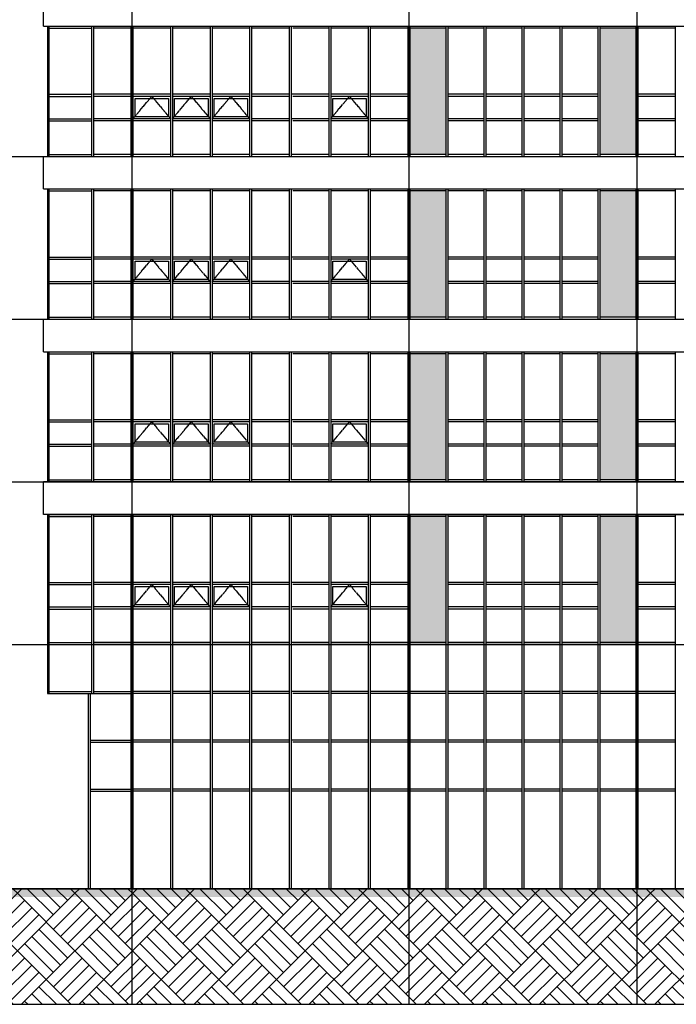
# Model space of a CAD drawing. Header units: millimetres. Extents: x 3445018 to 4174071, y -6064565 to -5122887.
# Tile 156 of 192: x 3813887 to 3830017, y -5349280 to -5325080. Entities that reach past the tile are written whole.
import ezdxf

# ---------------------------------------------------------------- set-up
doc = ezdxf.new("R2010")
doc.units = ezdxf.units.MM
doc.header["$MEASUREMENT"] = 0
doc.linetypes.add('CEN', pattern=[66, 60, -2, 2, -2])
for name, color, linetype in [('6', 6, 'CONTINUOUS'), ('CEN', 13, 'CEN'), ('EL1', 2, 'CONTINUOUS'), ('FI', 6, 'CONTINUOUS'), ('HA', 9, 'CONTINUOUS'), ('SO-252', 252, 'CONTINUOUS'), ('WIN1', 4, 'CONTINUOUS'), ('WIN2', 9, 'CONTINUOUS')]:
    doc.layers.add(name, color=color, linetype=linetype)

msp = doc.modelspace()

# ---------------------------------------------------------------- hatches: boundary and pattern name
at = {"layer": 'HA'}
h = msp.add_hatch(dxfattribs=at)
h.set_pattern_fill('G38', color=256, scale=2000, angle=45, style=0, pattern_type=2)
h.set_pattern_definition([(45, (3858376.9, -5324631.8), (-707.107, 707.107), [2000, 0]), (45, (3857493.1, -5323747.9), (9e-14, 1414.214), [1000, -1000]), (45, (3857316.3, -5323571.2), (9e-14, 1414.214), [1000, -1000]), (45, (3857139.5, -5323394.4), (9e-14, 1414.214), [1000, -1000]), (135, (3858376.9, -5324631.8), (-707.107, -707.107), [2000, 0]), (135, (3858553.7, -5324455.1), (-1414.214, 2e-13), [1000, -1000]), (135, (3858730.5, -5324278.3), (-1414.214, 2e-13), [1000, -1000]), (135, (3858907.3, -5324101.5), (-1414.214, 2e-13), [1000, -1000])])
h.paths.add_polyline_path([(3844858.185, -5349279.63), (3844858.185, -5346439.461), (3800150.416, -5346439.461), (3800150.416, -5349279.63)])
at = {"layer": 'SO-252', "ltscale": 200}
h = msp.add_hatch(color=256, dxfattribs=at)
h.dxf.hatch_style = 1
h.paths.add_polyline_path([(3829020.658, -5325289.461), (3828137.325, -5325289.461), (3828137.325, -5328389.461), (3829020.658, -5328389.461)])
h.paths.add_polyline_path([(3823470.658, -5328389.461), (3824353.992, -5328389.461), (3824353.992, -5325289.461), (3823470.658, -5325289.461)])
h = msp.add_hatch(color=256, dxfattribs=at)
h.dxf.hatch_style = 1
h.paths.add_polyline_path([(3824353.992, -5329289.461), (3823470.658, -5329289.461), (3823470.658, -5332389.461), (3824353.992, -5332389.461)])
h.paths.add_polyline_path([(3829020.658, -5329289.461), (3828137.325, -5329289.461), (3828137.325, -5332389.461), (3829020.658, -5332389.461)])
h = msp.add_hatch(color=256, dxfattribs=at)
h.dxf.hatch_style = 1
h.paths.add_polyline_path([(3824353.992, -5333289.461), (3823470.658, -5333289.461), (3823470.658, -5336389.461), (3824353.992, -5336389.461)])
h.paths.add_polyline_path([(3829020.658, -5333289.461), (3828137.325, -5333289.461), (3828137.325, -5336389.461), (3829020.658, -5336389.461)])
h = msp.add_hatch(color=256, dxfattribs=at)
h.dxf.hatch_style = 1
h.paths.add_polyline_path([(3824353.992, -5337289.461), (3823470.658, -5337289.461), (3823470.658, -5340389.461), (3824353.992, -5340389.461)])
h.paths.add_polyline_path([(3828137.325, -5340389.461), (3829020.658, -5340389.461), (3829020.658, -5337289.461), (3828137.325, -5337289.461)])

# ---------------------------------------------------------------- linework, layer by layer
at = {"layer": '6'}
msp.add_lwpolyline([(3844858.185, -5349279.63), (3844858.185, -5346439.461), (3800150.416, -5346439.461), (3800150.416, -5349279.63)], close=True, dxfattribs=at)
at = {"layer": 'CEN'}
for p, q in [((3816645.658, -5293351.227), (3816645.658, -5349279.63)), ((3823445.658, -5293351.227), (3823445.658, -5349279.63)), ((3829045.658, -5293351.227), (3829045.658, -5349279.63)), ((3800150.416, -5328439.461), (3844858.185, -5328439.461)), ((3800150.416, -5332439.461), (3844858.185, -5332439.461)), ((3800150.416, -5336439.461), (3844858.185, -5336439.461)), ((3800150.416, -5340439.461), (3844858.185, -5340439.461)), ((3803808.723, -5346439.461), (3845721.4, -5346439.461))]:
    msp.add_line(p, q, dxfattribs=at)
for points in [[(3816670.658, -5327514.461), (3817131.373, -5326964.461), (3817592.087, -5327514.461)], [(3817642.087, -5327514.461), (3818102.801, -5326964.461), (3818563.516, -5327514.461)], [(3818613.516, -5327514.461), (3819074.23, -5326964.461), (3819534.944, -5327514.461)], [(3821527.801, -5327514.461), (3821988.516, -5326964.461), (3822449.23, -5327514.461)], [(3816670.658, -5331514.461), (3817131.373, -5330964.461), (3817592.087, -5331514.461)], [(3817642.087, -5331514.461), (3818102.801, -5330964.461), (3818563.516, -5331514.461)], [(3818613.516, -5331514.461), (3819074.23, -5330964.461), (3819534.944, -5331514.461)], [(3821527.801, -5331514.461), (3821988.516, -5330964.461), (3822449.23, -5331514.461)], [(3816670.658, -5335514.461), (3817131.373, -5334964.461), (3817592.087, -5335514.461)], [(3817642.087, -5335514.461), (3818102.801, -5334964.461), (3818563.516, -5335514.461)], [(3818613.516, -5335514.461), (3819074.23, -5334964.461), (3819534.944, -5335514.461)], [(3821527.801, -5335514.461), (3821988.516, -5334964.461), (3822449.23, -5335514.461)], [(3816670.658, -5339514.461), (3817131.373, -5338964.461), (3817592.087, -5339514.461)], [(3817642.087, -5339514.461), (3818102.801, -5338964.461), (3818563.516, -5339514.461)], [(3818613.516, -5339514.461), (3819074.23, -5338964.461), (3819534.944, -5339514.461)], [(3821527.801, -5339514.461), (3821988.516, -5338964.461), (3822449.23, -5339514.461)]]:
    msp.add_lwpolyline(points, dxfattribs=at)
at = {"layer": 'EL1'}
msp.add_solid([(3800150.416, -5346639.461), (3800150.416, -5346439.461), (3844858.185, -5346639.461), (3844858.185, -5346439.461)], dxfattribs=at)
at = {"layer": 'FI', "ltscale": 200}
for p, q in [((3814470.658, -5325239.461), (3814470.658, -5324439.461)), ((3814470.658, -5325239.461), (3838020.658, -5325239.461)), ((3814470.658, -5328439.461), (3838020.658, -5328439.461)), ((3814470.658, -5329239.461), (3814470.658, -5328439.461)), ((3814470.658, -5329239.461), (3838020.658, -5329239.461)), ((3814470.658, -5332439.461), (3838020.658, -5332439.461)), ((3814470.658, -5333239.461), (3814470.658, -5332439.461)), ((3814470.658, -5333239.461), (3838020.658, -5333239.461)), ((3838020.658, -5336439.461), (3814470.658, -5336439.461)), ((3814470.658, -5337239.461), (3814470.658, -5336439.461)), ((3838020.658, -5337239.461), (3814470.658, -5337239.461))]:
    msp.add_line(p, q, dxfattribs=at)
at = {"layer": 'WIN1', "ltscale": 200}
for p, q in [((3814570.658, -5325239.461), (3814570.658, -5328439.461)), ((3814570.658, -5325239.461), (3837920.658, -5325239.461)), ((3814606.658, -5325239.461), (3814606.658, -5328439.461)), ((3814606.658, -5325289.461), (3815649.23, -5325289.461)), ((3815649.23, -5325239.461), (3815649.23, -5328439.461)), ((3815649.23, -5325239.461), (3815649.23, -5328439.461)), ((3815699.23, -5325239.461), (3815699.23, -5328439.461)), ((3815699.23, -5325239.461), (3815699.23, -5328439.461)), ((3816620.658, -5325289.461), (3815699.23, -5325289.461)), ((3816620.658, -5325239.461), (3816620.658, -5328439.461)), ((3816620.658, -5325239.461), (3816620.658, -5328439.461)), ((3816670.658, -5325239.461), (3816670.658, -5328439.461)), ((3816670.658, -5325239.461), (3816670.658, -5328439.461)), ((3817592.087, -5325289.461), (3816670.658, -5325289.461)), ((3817592.087, -5325239.461), (3817592.087, -5328439.461)), ((3817592.087, -5325239.461), (3817592.087, -5328439.461)), ((3817642.087, -5325239.461), (3817642.087, -5328439.461)), ((3817642.087, -5325239.461), (3817642.087, -5328439.461)), ((3818563.516, -5325289.461), (3817642.087, -5325289.461)), ((3818563.516, -5325239.461), (3818563.516, -5328439.461)), ((3818613.516, -5325239.461), (3818613.516, -5328439.461)), ((3819534.944, -5325289.461), (3818613.516, -5325289.461)), ((3819534.944, -5325239.461), (3819534.944, -5328439.461)), ((3819534.944, -5325239.461), (3819534.944, -5328439.461)), ((3819584.944, -5325239.461), (3819584.944, -5328439.461)), ((3819584.944, -5325239.461), (3819584.944, -5328439.461)), ((3820506.373, -5325289.461), (3819584.944, -5325289.461)), ((3820506.373, -5325239.461), (3820506.373, -5328439.461)), ((3820506.373, -5325239.461), (3820506.373, -5328439.461)), ((3820556.373, -5325239.461), (3820556.373, -5328439.461)), ((3820556.373, -5325239.461), (3820556.373, -5328439.461)), ((3821477.801, -5325289.461), (3820594.468, -5325289.461)), ((3821477.801, -5325239.461), (3821477.801, -5328439.461)), ((3821477.801, -5325239.461), (3821477.801, -5328439.461)), ((3821527.801, -5325239.461), (3821527.801, -5328439.461)), ((3821527.801, -5325239.461), (3821527.801, -5328439.461)), ((3822449.23, -5325289.461), (3821527.801, -5325289.461)), ((3822449.23, -5325239.461), (3822449.23, -5328439.461)), ((3822449.23, -5325239.461), (3822449.23, -5328439.461)), ((3822499.23, -5325239.461), (3822499.23, -5328439.461)), ((3822499.23, -5325239.461), (3822499.23, -5328439.461)), ((3823420.658, -5325289.461), (3822499.23, -5325289.461)), ((3823420.658, -5325239.461), (3823420.658, -5328439.461)), ((3823420.658, -5325239.461), (3823420.658, -5328439.461)), ((3823470.658, -5325239.461), (3823470.658, -5328439.461)), ((3823470.658, -5325239.461), (3823470.658, -5328439.461)), ((3824353.992, -5325289.461), (3823470.658, -5325289.461)), ((3824353.992, -5325239.461), (3824353.992, -5328439.461)), ((3824403.992, -5325239.461), (3824403.992, -5328439.461)), ((3825287.325, -5325289.461), (3824403.992, -5325289.461)), ((3825287.325, -5325239.461), (3825287.325, -5328439.461)), ((3825287.325, -5325239.461), (3825287.325, -5328439.461)), ((3825337.325, -5325239.461), (3825337.325, -5328439.461)), ((3825337.325, -5325239.461), (3825337.325, -5328439.461)), ((3826220.658, -5325289.461), (3825337.325, -5325289.461)), ((3826220.658, -5325239.461), (3826220.658, -5328439.461)), ((3826220.658, -5325239.461), (3826220.658, -5328439.461)), ((3826270.658, -5325239.461), (3826270.658, -5328439.461)), ((3826270.658, -5325239.461), (3826270.658, -5328439.461)), ((3827153.992, -5325289.461), (3826270.658, -5325289.461)), ((3827153.992, -5325239.461), (3827153.992, -5328439.461)), ((3827153.992, -5325239.461), (3827153.992, -5328439.461)), ((3827203.992, -5325239.461), (3827203.992, -5328439.461)), ((3827203.992, -5325239.461), (3827203.992, -5328439.461)), ((3828087.325, -5325289.461), (3827203.992, -5325289.461)), ((3828087.325, -5325239.461), (3828087.325, -5328439.461)), ((3828137.325, -5325239.461), (3828137.325, -5328439.461)), ((3829020.658, -5325289.461), (3828137.325, -5325289.461)), ((3829020.658, -5325239.461), (3829020.658, -5328439.461)), ((3829020.658, -5325239.461), (3829020.658, -5328439.461)), ((3829070.658, -5325239.461), (3829070.658, -5328439.461)), ((3829070.658, -5325239.461), (3829070.658, -5328439.461)), ((3829992.087, -5325289.461), (3829070.658, -5325289.461)), ((3829992.087, -5325239.461), (3829992.087, -5328439.461)), ((3829992.087, -5325239.461), (3829992.087, -5328439.461)), ((3814606.658, -5326914.461), (3815649.23, -5326914.461)), ((3814606.658, -5326964.461), (3815649.23, -5326964.461)), ((3816620.658, -5326914.461), (3815699.23, -5326914.461)), ((3816620.658, -5326964.461), (3815699.23, -5326964.461)), ((3817592.087, -5326914.461), (3816670.658, -5326914.461)), ((3817592.087, -5326964.461), (3816670.658, -5326964.461)), ((3818563.516, -5326914.461), (3817642.087, -5326914.461)), ((3818563.516, -5326964.461), (3817642.087, -5326964.461)), ((3819534.944, -5326914.461), (3818613.516, -5326914.461)), ((3819534.944, -5326964.461), (3818613.516, -5326964.461)), ((3820506.373, -5326914.461), (3819584.944, -5326914.461)), ((3820506.373, -5326964.461), (3819584.944, -5326964.461)), ((3821477.801, -5326914.461), (3820556.373, -5326914.461)), ((3821477.801, -5326964.461), (3820594.468, -5326964.461)), ((3822449.23, -5326914.461), (3821527.801, -5326914.461)), ((3822449.23, -5326964.461), (3821527.801, -5326964.461)), ((3823420.658, -5326914.461), (3822499.23, -5326914.461)), ((3823420.658, -5326964.461), (3822499.23, -5326964.461)), ((3825287.325, -5326914.461), (3824403.992, -5326914.461)), ((3825287.325, -5326964.461), (3824403.992, -5326964.461)), ((3826220.658, -5326914.461), (3825337.325, -5326914.461)), ((3826220.658, -5326964.461), (3825337.325, -5326964.461)), ((3827153.992, -5326914.461), (3826270.658, -5326914.461)), ((3827153.992, -5326964.461), (3826270.658, -5326964.461)), ((3828087.325, -5326914.461), (3827203.992, -5326914.461)), ((3828087.325, -5326964.461), (3827203.992, -5326964.461)), ((3829992.087, -5326914.461), (3829070.658, -5326914.461)), ((3829992.087, -5326964.461), (3829070.658, -5326964.461)), ((3814606.658, -5327514.461), (3815649.23, -5327514.461)), ((3814606.658, -5327564.461), (3815649.23, -5327564.461)), ((3816620.658, -5327514.461), (3815699.23, -5327514.461)), ((3816620.658, -5327564.461), (3815699.23, -5327564.461)), ((3817592.087, -5327514.461), (3816670.658, -5327514.461)), ((3817592.087, -5327564.461), (3816670.658, -5327564.461)), ((3818563.516, -5327514.461), (3817642.087, -5327514.461)), ((3818563.516, -5327564.461), (3817642.087, -5327564.461)), ((3819534.944, -5327514.461), (3818613.516, -5327514.461)), ((3819534.944, -5327564.461), (3818613.516, -5327564.461)), ((3820506.373, -5327514.461), (3819584.944, -5327514.461)), ((3820506.373, -5327564.461), (3819584.944, -5327564.461)), ((3821477.801, -5327514.461), (3820556.373, -5327514.461)), ((3821477.801, -5327564.461), (3820594.468, -5327564.461)), ((3822449.23, -5327514.461), (3821527.801, -5327514.461)), ((3822449.23, -5327564.461), (3821527.801, -5327564.461)), ((3823420.658, -5327514.461), (3822499.23, -5327514.461)), ((3823420.658, -5327564.461), (3822499.23, -5327564.461)), ((3825287.325, -5327514.461), (3824403.992, -5327514.461)), ((3825287.325, -5327564.461), (3824403.992, -5327564.461)), ((3826220.658, -5327514.461), (3825337.325, -5327514.461)), ((3826220.658, -5327564.461), (3825337.325, -5327564.461)), ((3827153.992, -5327514.461), (3826270.658, -5327514.461)), ((3827153.992, -5327564.461), (3826270.658, -5327564.461)), ((3828087.325, -5327514.461), (3827203.992, -5327514.461)), ((3828087.325, -5327564.461), (3827203.992, -5327564.461)), ((3829992.087, -5327514.461), (3829070.658, -5327514.461)), ((3829992.087, -5327564.461), (3829070.658, -5327564.461)), ((3814570.658, -5328439.461), (3837920.658, -5328439.461)), ((3814606.658, -5328389.461), (3815649.23, -5328389.461)), ((3816620.658, -5328389.461), (3815699.23, -5328389.461)), ((3817592.087, -5328389.461), (3816670.658, -5328389.461)), ((3818563.516, -5328389.461), (3817642.087, -5328389.461)), ((3819534.944, -5328389.461), (3818613.516, -5328389.461)), ((3820506.373, -5328389.461), (3819584.944, -5328389.461)), ((3821477.801, -5328389.461), (3820556.373, -5328389.461)), ((3822449.23, -5328389.461), (3821527.801, -5328389.461)), ((3823420.658, -5328389.461), (3822499.23, -5328389.461)), ((3824353.992, -5328389.461), (3823470.658, -5328389.461)), ((3825287.325, -5328389.461), (3824403.992, -5328389.461)), ((3826220.658, -5328389.461), (3825337.325, -5328389.461)), ((3827153.992, -5328389.461), (3826270.658, -5328389.461)), ((3828087.325, -5328389.461), (3827203.992, -5328389.461)), ((3829020.658, -5328389.461), (3828137.325, -5328389.461)), ((3829992.087, -5328389.461), (3829070.658, -5328389.461)), ((3814570.658, -5329239.461), (3814570.658, -5332439.461)), ((3814570.658, -5329239.461), (3837920.658, -5329239.461)), ((3814606.658, -5329239.461), (3814606.658, -5332439.461)), ((3814606.658, -5329289.461), (3815649.23, -5329289.461)), ((3815649.23, -5329239.461), (3815649.23, -5332439.461)), ((3815649.23, -5329239.461), (3815649.23, -5332439.461)), ((3815699.23, -5329239.461), (3815699.23, -5332439.461)), ((3815699.23, -5329239.461), (3815699.23, -5332439.461)), ((3816620.658, -5329289.461), (3815699.23, -5329289.461)), ((3816620.658, -5329239.461), (3816620.658, -5332439.461)), ((3816620.658, -5329239.461), (3816620.658, -5332439.461)), ((3816670.658, -5329239.461), (3816670.658, -5332439.461)), ((3816670.658, -5329239.461), (3816670.658, -5332439.461)), ((3817592.087, -5329289.461), (3816670.658, -5329289.461)), ((3817592.087, -5329239.461), (3817592.087, -5332439.461)), ((3817592.087, -5329239.461), (3817592.087, -5332439.461)), ((3817642.087, -5329239.461), (3817642.087, -5332439.461)), ((3817642.087, -5329239.461), (3817642.087, -5332439.461)), ((3818563.516, -5329289.461), (3817642.087, -5329289.461)), ((3818563.516, -5329239.461), (3818563.516, -5332439.461)), ((3818613.516, -5329239.461), (3818613.516, -5332439.461)), ((3819534.944, -5329289.461), (3818613.516, -5329289.461)), ((3819534.944, -5329239.461), (3819534.944, -5332439.461)), ((3819534.944, -5329239.461), (3819534.944, -5332439.461)), ((3819584.944, -5329239.461), (3819584.944, -5332439.461)), ((3819584.944, -5329239.461), (3819584.944, -5332439.461)), ((3820506.373, -5329289.461), (3819584.944, -5329289.461)), ((3820506.373, -5329239.461), (3820506.373, -5332439.461)), ((3820506.373, -5329239.461), (3820506.373, -5332439.461)), ((3820556.373, -5329239.461), (3820556.373, -5332439.461)), ((3820556.373, -5329239.461), (3820556.373, -5332439.461)), ((3821477.801, -5329289.461), (3820594.468, -5329289.461)), ((3821477.801, -5329239.461), (3821477.801, -5332439.461)), ((3821477.801, -5329239.461), (3821477.801, -5332439.461)), ((3821527.801, -5329239.461), (3821527.801, -5332439.461)), ((3821527.801, -5329239.461), (3821527.801, -5332439.461)), ((3822449.23, -5329289.461), (3821527.801, -5329289.461)), ((3822449.23, -5329239.461), (3822449.23, -5332439.461)), ((3822449.23, -5329239.461), (3822449.23, -5332439.461)), ((3822499.23, -5329239.461), (3822499.23, -5332439.461)), ((3822499.23, -5329239.461), (3822499.23, -5332439.461)), ((3823420.658, -5329289.461), (3822499.23, -5329289.461)), ((3823420.658, -5329239.461), (3823420.658, -5332439.461)), ((3823420.658, -5329239.461), (3823420.658, -5332439.461)), ((3823470.658, -5329239.461), (3823470.658, -5332439.461)), ((3823470.658, -5329239.461), (3823470.658, -5332439.461)), ((3824353.992, -5329289.461), (3823470.658, -5329289.461)), ((3824353.992, -5329239.461), (3824353.992, -5332439.461)), ((3824403.992, -5329239.461), (3824403.992, -5332439.461)), ((3825287.325, -5329289.461), (3824403.992, -5329289.461)), ((3825287.325, -5329239.461), (3825287.325, -5332439.461)), ((3825287.325, -5329239.461), (3825287.325, -5332439.461)), ((3825337.325, -5329239.461), (3825337.325, -5332439.461)), ((3825337.325, -5329239.461), (3825337.325, -5332439.461)), ((3826220.658, -5329289.461), (3825337.325, -5329289.461)), ((3826220.658, -5329239.461), (3826220.658, -5332439.461)), ((3826220.658, -5329239.461), (3826220.658, -5332439.461)), ((3826270.658, -5329239.461), (3826270.658, -5332439.461)), ((3826270.658, -5329239.461), (3826270.658, -5332439.461)), ((3827153.992, -5329289.461), (3826270.658, -5329289.461)), ((3827153.992, -5329239.461), (3827153.992, -5332439.461)), ((3827153.992, -5329239.461), (3827153.992, -5332439.461)), ((3827203.992, -5329239.461), (3827203.992, -5332439.461)), ((3827203.992, -5329239.461), (3827203.992, -5332439.461)), ((3828087.325, -5329289.461), (3827203.992, -5329289.461)), ((3828087.325, -5329239.461), (3828087.325, -5332439.461)), ((3828137.325, -5329239.461), (3828137.325, -5332439.461)), ((3829020.658, -5329289.461), (3828137.325, -5329289.461)), ((3829020.658, -5329239.461), (3829020.658, -5332439.461)), ((3829020.658, -5329239.461), (3829020.658, -5332439.461)), ((3829070.658, -5329239.461), (3829070.658, -5332439.461)), ((3829070.658, -5329239.461), (3829070.658, -5332439.461)), ((3829992.087, -5329289.461), (3829070.658, -5329289.461)), ((3829992.087, -5329239.461), (3829992.087, -5332439.461)), ((3829992.087, -5329239.461), (3829992.087, -5332439.461)), ((3814606.658, -5330914.461), (3815649.23, -5330914.461)), ((3814606.658, -5330964.461), (3815649.23, -5330964.461)), ((3816620.658, -5330914.461), (3815699.23, -5330914.461)), ((3816620.658, -5330964.461), (3815699.23, -5330964.461)), ((3817592.087, -5330914.461), (3816670.658, -5330914.461)), ((3817592.087, -5330964.461), (3816670.658, -5330964.461)), ((3818563.516, -5330914.461), (3817642.087, -5330914.461)), ((3818563.516, -5330964.461), (3817642.087, -5330964.461)), ((3819534.944, -5330914.461), (3818613.516, -5330914.461)), ((3819534.944, -5330964.461), (3818613.516, -5330964.461)), ((3820506.373, -5330914.461), (3819584.944, -5330914.461)), ((3820506.373, -5330964.461), (3819584.944, -5330964.461)), ((3821477.801, -5330914.461), (3820556.373, -5330914.461)), ((3821477.801, -5330964.461), (3820594.468, -5330964.461)), ((3822449.23, -5330914.461), (3821527.801, -5330914.461)), ((3822449.23, -5330964.461), (3821527.801, -5330964.461)), ((3823420.658, -5330914.461), (3822499.23, -5330914.461)), ((3823420.658, -5330964.461), (3822499.23, -5330964.461)), ((3825287.325, -5330914.461), (3824403.992, -5330914.461)), ((3825287.325, -5330964.461), (3824403.992, -5330964.461)), ((3826220.658, -5330914.461), (3825337.325, -5330914.461)), ((3826220.658, -5330964.461), (3825337.325, -5330964.461)), ((3827153.992, -5330914.461), (3826270.658, -5330914.461)), ((3827153.992, -5330964.461), (3826270.658, -5330964.461)), ((3828087.325, -5330914.461), (3827203.992, -5330914.461)), ((3828087.325, -5330964.461), (3827203.992, -5330964.461)), ((3829992.087, -5330914.461), (3829070.658, -5330914.461)), ((3829992.087, -5330964.461), (3829070.658, -5330964.461)), ((3814606.658, -5331514.461), (3815649.23, -5331514.461)), ((3814606.658, -5331564.461), (3815649.23, -5331564.461)), ((3816620.658, -5331514.461), (3815699.23, -5331514.461)), ((3816620.658, -5331564.461), (3815699.23, -5331564.461)), ((3817592.087, -5331514.461), (3816670.658, -5331514.461)), ((3817592.087, -5331564.461), (3816670.658, -5331564.461)), ((3818563.516, -5331514.461), (3817642.087, -5331514.461)), ((3818563.516, -5331564.461), (3817642.087, -5331564.461)), ((3819534.944, -5331514.461), (3818613.516, -5331514.461)), ((3819534.944, -5331564.461), (3818613.516, -5331564.461)), ((3820506.373, -5331514.461), (3819584.944, -5331514.461)), ((3820506.373, -5331564.461), (3819584.944, -5331564.461)), ((3821477.801, -5331514.461), (3820556.373, -5331514.461)), ((3821477.801, -5331564.461), (3820594.468, -5331564.461)), ((3822449.23, -5331514.461), (3821527.801, -5331514.461)), ((3822449.23, -5331564.461), (3821527.801, -5331564.461)), ((3823420.658, -5331514.461), (3822499.23, -5331514.461)), ((3823420.658, -5331564.461), (3822499.23, -5331564.461)), ((3825287.325, -5331514.461), (3824403.992, -5331514.461)), ((3825287.325, -5331564.461), (3824403.992, -5331564.461)), ((3826220.658, -5331514.461), (3825337.325, -5331514.461)), ((3826220.658, -5331564.461), (3825337.325, -5331564.461)), ((3827153.992, -5331514.461), (3826270.658, -5331514.461)), ((3827153.992, -5331564.461), (3826270.658, -5331564.461)), ((3828087.325, -5331514.461), (3827203.992, -5331514.461)), ((3828087.325, -5331564.461), (3827203.992, -5331564.461)), ((3829992.087, -5331514.461), (3829070.658, -5331514.461)), ((3829992.087, -5331564.461), (3829070.658, -5331564.461)), ((3814570.658, -5332439.461), (3837920.658, -5332439.461)), ((3814606.658, -5332389.461), (3815649.23, -5332389.461)), ((3816620.658, -5332389.461), (3815699.23, -5332389.461)), ((3817592.087, -5332389.461), (3816670.658, -5332389.461)), ((3818563.516, -5332389.461), (3817642.087, -5332389.461)), ((3819534.944, -5332389.461), (3818613.516, -5332389.461)), ((3820506.373, -5332389.461), (3819584.944, -5332389.461)), ((3821477.801, -5332389.461), (3820556.373, -5332389.461)), ((3822449.23, -5332389.461), (3821527.801, -5332389.461)), ((3823420.658, -5332389.461), (3822499.23, -5332389.461)), ((3824353.992, -5332389.461), (3823470.658, -5332389.461)), ((3825287.325, -5332389.461), (3824403.992, -5332389.461)), ((3826220.658, -5332389.461), (3825337.325, -5332389.461)), ((3827153.992, -5332389.461), (3826270.658, -5332389.461)), ((3828087.325, -5332389.461), (3827203.992, -5332389.461)), ((3829020.658, -5332389.461), (3828137.325, -5332389.461)), ((3829992.087, -5332389.461), (3829070.658, -5332389.461)), ((3814570.658, -5333239.461), (3814570.658, -5336439.461)), ((3814570.658, -5333239.461), (3837920.658, -5333239.461)), ((3814606.658, -5333239.461), (3814606.658, -5336439.461)), ((3815649.23, -5333239.461), (3815649.23, -5336439.461)), ((3815649.23, -5333239.461), (3815649.23, -5336439.461)), ((3815699.23, -5333239.461), (3815699.23, -5336439.461)), ((3815699.23, -5333239.461), (3815699.23, -5336439.461)), ((3816620.658, -5333239.461), (3816620.658, -5336439.461)), ((3816620.658, -5333239.461), (3816620.658, -5336439.461)), ((3816670.658, -5333239.461), (3816670.658, -5336439.461)), ((3816670.658, -5333239.461), (3816670.658, -5336439.461)), ((3817592.087, -5333239.461), (3817592.087, -5336439.461)), ((3817592.087, -5333239.461), (3817592.087, -5336439.461)), ((3817642.087, -5333239.461), (3817642.087, -5336439.461)), ((3817642.087, -5333239.461), (3817642.087, -5336439.461)), ((3818563.516, -5333239.461), (3818563.516, -5336439.461)), ((3818613.516, -5333239.461), (3818613.516, -5336439.461)), ((3819534.944, -5333239.461), (3819534.944, -5336439.461)), ((3819534.944, -5333239.461), (3819534.944, -5336439.461)), ((3819584.944, -5333239.461), (3819584.944, -5336439.461)), ((3819584.944, -5333239.461), (3819584.944, -5336439.461)), ((3820506.373, -5333239.461), (3820506.373, -5336439.461)), ((3820506.373, -5333239.461), (3820506.373, -5336439.461)), ((3820556.373, -5333239.461), (3820556.373, -5336389.461)), ((3820556.373, -5333239.461), (3820556.373, -5336389.461)), ((3821477.801, -5333239.461), (3821477.801, -5336439.461)), ((3821477.801, -5333239.461), (3821477.801, -5336439.461)), ((3821527.801, -5333239.461), (3821527.801, -5336439.461)), ((3821527.801, -5333239.461), (3821527.801, -5336439.461)), ((3822449.23, -5333239.461), (3822449.23, -5336439.461)), ((3822449.23, -5333239.461), (3822449.23, -5336439.461)), ((3822499.23, -5333239.461), (3822499.23, -5336439.461)), ((3822499.23, -5333239.461), (3822499.23, -5336439.461)), ((3823420.658, -5333239.461), (3823420.658, -5336439.461)), ((3823420.658, -5333239.461), (3823420.658, -5336439.461)), ((3823470.658, -5333239.461), (3823470.658, -5336439.461)), ((3823470.658, -5333239.461), (3823470.658, -5336439.461)), ((3824353.992, -5333239.461), (3824353.992, -5336439.461)), ((3824403.992, -5333239.461), (3824403.992, -5336439.461)), ((3825287.325, -5333239.461), (3825287.325, -5336439.461)), ((3825287.325, -5333239.461), (3825287.325, -5336439.461)), ((3825337.325, -5333239.461), (3825337.325, -5336439.461)), ((3825337.325, -5333239.461), (3825337.325, -5336439.461)), ((3826220.658, -5333239.461), (3826220.658, -5336439.461)), ((3826220.658, -5333239.461), (3826220.658, -5336439.461)), ((3826270.658, -5333239.461), (3826270.658, -5336439.461)), ((3826270.658, -5333239.461), (3826270.658, -5336439.461)), ((3827153.992, -5333239.461), (3827153.992, -5336439.461)), ((3827153.992, -5333239.461), (3827153.992, -5336439.461)), ((3827203.992, -5333239.461), (3827203.992, -5336439.461)), ((3827203.992, -5333239.461), (3827203.992, -5336439.461)), ((3828087.325, -5333239.461), (3828087.325, -5336439.461)), ((3828137.325, -5333239.461), (3828137.325, -5336439.461)), ((3829020.658, -5333239.461), (3829020.658, -5336439.461)), ((3829020.658, -5333239.461), (3829020.658, -5336439.461)), ((3829070.658, -5333239.461), (3829070.658, -5336439.461)), ((3829070.658, -5333239.461), (3829070.658, -5336439.461)), ((3829992.087, -5333239.461), (3829992.087, -5336439.461)), ((3829992.087, -5333239.461), (3829992.087, -5336439.461)), ((3814606.658, -5333289.461), (3815649.23, -5333289.461)), ((3816620.658, -5333289.461), (3815699.23, -5333289.461)), ((3817592.087, -5333289.461), (3816670.658, -5333289.461)), ((3818563.516, -5333289.461), (3817642.087, -5333289.461)), ((3819534.944, -5333289.461), (3818613.516, -5333289.461)), ((3820506.373, -5333289.461), (3819584.944, -5333289.461)), ((3821477.801, -5333289.461), (3820594.468, -5333289.461)), ((3822449.23, -5333289.461), (3821527.801, -5333289.461)), ((3823420.658, -5333289.461), (3822499.23, -5333289.461)), ((3824353.992, -5333289.461), (3823470.658, -5333289.461)), ((3825287.325, -5333289.461), (3824403.992, -5333289.461)), ((3826220.658, -5333289.461), (3825337.325, -5333289.461)), ((3827153.992, -5333289.461), (3826270.658, -5333289.461)), ((3828087.325, -5333289.461), (3827203.992, -5333289.461)), ((3829020.658, -5333289.461), (3828137.325, -5333289.461)), ((3829992.087, -5333289.461), (3829070.658, -5333289.461)), ((3814606.658, -5334914.461), (3815649.23, -5334914.461)), ((3814606.658, -5334964.461), (3815649.23, -5334964.461)), ((3816620.658, -5334914.461), (3815699.23, -5334914.461)), ((3816620.658, -5334964.461), (3815699.23, -5334964.461)), ((3817592.087, -5334914.461), (3816670.658, -5334914.461)), ((3817592.087, -5334964.461), (3816670.658, -5334964.461)), ((3818563.516, -5334914.461), (3817642.087, -5334914.461)), ((3818563.516, -5334964.461), (3817642.087, -5334964.461)), ((3819534.944, -5334914.461), (3818613.516, -5334914.461)), ((3819534.944, -5334964.461), (3818613.516, -5334964.461)), ((3820506.373, -5334914.461), (3819584.944, -5334914.461)), ((3820506.373, -5334964.461), (3819584.944, -5334964.461)), ((3821477.801, -5334914.461), (3820556.373, -5334914.461)), ((3821477.801, -5334964.461), (3820594.468, -5334964.461)), ((3822449.23, -5334914.461), (3821527.801, -5334914.461)), ((3822449.23, -5334964.461), (3821527.801, -5334964.461)), ((3823420.658, -5334914.461), (3822499.23, -5334914.461)), ((3823420.658, -5334964.461), (3822499.23, -5334964.461)), ((3825287.325, -5334914.461), (3824403.992, -5334914.461)), ((3825287.325, -5334964.461), (3824403.992, -5334964.461)), ((3826220.658, -5334914.461), (3825337.325, -5334914.461)), ((3826220.658, -5334964.461), (3825337.325, -5334964.461)), ((3827153.992, -5334914.461), (3826270.658, -5334914.461)), ((3827153.992, -5334964.461), (3826270.658, -5334964.461)), ((3828087.325, -5334914.461), (3827203.992, -5334914.461)), ((3828087.325, -5334964.461), (3827203.992, -5334964.461)), ((3829992.087, -5334914.461), (3829070.658, -5334914.461)), ((3829992.087, -5334964.461), (3829070.658, -5334964.461)), ((3814606.658, -5335514.461), (3815649.23, -5335514.461)), ((3814606.658, -5335564.461), (3815649.23, -5335564.461)), ((3816620.658, -5335514.461), (3815699.23, -5335514.461)), ((3816620.658, -5335564.461), (3815699.23, -5335564.461)), ((3817592.087, -5335514.461), (3816670.658, -5335514.461)), ((3817592.087, -5335564.461), (3816670.658, -5335564.461)), ((3818563.516, -5335514.461), (3817642.087, -5335514.461)), ((3818563.516, -5335564.461), (3817642.087, -5335564.461)), ((3819534.944, -5335514.461), (3818613.516, -5335514.461)), ((3819534.944, -5335564.461), (3818613.516, -5335564.461)), ((3820506.373, -5335514.461), (3819584.944, -5335514.461)), ((3820506.373, -5335564.461), (3819584.944, -5335564.461)), ((3821477.801, -5335514.461), (3820556.373, -5335514.461)), ((3821477.801, -5335564.461), (3820594.468, -5335564.461)), ((3822449.23, -5335514.461), (3821527.801, -5335514.461)), ((3822449.23, -5335564.461), (3821527.801, -5335564.461)), ((3823420.658, -5335514.461), (3822499.23, -5335514.461)), ((3823420.658, -5335564.461), (3822499.23, -5335564.461)), ((3825287.325, -5335514.461), (3824403.992, -5335514.461)), ((3825287.325, -5335564.461), (3824403.992, -5335564.461)), ((3826220.658, -5335514.461), (3825337.325, -5335514.461)), ((3826220.658, -5335564.461), (3825337.325, -5335564.461)), ((3827153.992, -5335514.461), (3826270.658, -5335514.461)), ((3827153.992, -5335564.461), (3826270.658, -5335564.461)), ((3828087.325, -5335514.461), (3827203.992, -5335514.461)), ((3828087.325, -5335564.461), (3827203.992, -5335564.461)), ((3829992.087, -5335514.461), (3829070.658, -5335514.461)), ((3829992.087, -5335564.461), (3829070.658, -5335564.461)), ((3814606.658, -5336389.461), (3815649.23, -5336389.461)), ((3816620.658, -5336389.461), (3815699.23, -5336389.461)), ((3817592.087, -5336389.461), (3816670.658, -5336389.461)), ((3818563.516, -5336389.461), (3817642.087, -5336389.461)), ((3818563.516, -5336409.461), (3818563.516, -5336439.461)), ((3819534.944, -5336389.461), (3818613.516, -5336389.461)), ((3818613.516, -5336409.461), (3818613.516, -5336439.461)), ((3820506.373, -5336389.461), (3819584.944, -5336389.461)), ((3821477.801, -5336389.461), (3820556.373, -5336389.461)), ((3822449.23, -5336389.461), (3821527.801, -5336389.461)), ((3823420.658, -5336389.461), (3822499.23, -5336389.461)), ((3824353.992, -5336389.461), (3823470.658, -5336389.461)), ((3824353.992, -5336409.461), (3824353.992, -5336439.461)), ((3825287.325, -5336389.461), (3824403.992, -5336389.461)), ((3824403.992, -5336409.461), (3824403.992, -5336439.461)), ((3826220.658, -5336389.461), (3825337.325, -5336389.461)), ((3827153.992, -5336389.461), (3826270.658, -5336389.461)), ((3828087.325, -5336389.461), (3827203.992, -5336389.461)), ((3828087.325, -5336409.461), (3828087.325, -5336439.461)), ((3829020.658, -5336389.461), (3828137.325, -5336389.461)), ((3828137.325, -5336409.461), (3828137.325, -5336439.461)), ((3829992.087, -5336389.461), (3829070.658, -5336389.461)), ((3814570.658, -5336439.461), (3837920.658, -5336439.461)), ((3814570.658, -5337239.461), (3814570.658, -5341639.461)), ((3814570.658, -5337239.461), (3837920.658, -5337239.461)), ((3814606.658, -5337239.461), (3814606.658, -5341639.461)), ((3814606.658, -5337289.461), (3815649.23, -5337289.461)), ((3815649.23, -5337239.461), (3815649.23, -5340489.461)), ((3815649.23, -5337239.461), (3815649.23, -5341639.461)), ((3815699.23, -5337239.461), (3815699.23, -5340489.461)), ((3815699.23, -5337239.461), (3815699.23, -5341639.461)), ((3816620.658, -5337289.461), (3815699.23, -5337289.461)), ((3816620.658, -5337239.461), (3816620.658, -5340489.461)), ((3816620.658, -5337239.461), (3816620.658, -5346439.461)), ((3816670.658, -5337239.461), (3816670.658, -5340489.461)), ((3816670.658, -5337239.461), (3816670.658, -5346439.461)), ((3817592.087, -5337289.461), (3816670.658, -5337289.461)), ((3817592.087, -5337239.461), (3817592.087, -5340489.461)), ((3817592.087, -5337239.461), (3817592.087, -5346439.461)), ((3817642.087, -5337239.461), (3817642.087, -5340489.461)), ((3817642.087, -5337239.461), (3817642.087, -5346439.461)), ((3818563.516, -5337289.461), (3817642.087, -5337289.461)), ((3818563.516, -5337239.461), (3818563.516, -5340489.461)), ((3818613.516, -5337239.461), (3818613.516, -5340489.461)), ((3819534.944, -5337289.461), (3818613.516, -5337289.461)), ((3819534.944, -5337239.461), (3819534.944, -5340489.461)), ((3819534.944, -5337239.461), (3819534.944, -5346439.461)), ((3819584.944, -5337239.461), (3819584.944, -5340489.461)), ((3819584.944, -5337239.461), (3819584.944, -5346439.461)), ((3820506.373, -5337289.461), (3819584.944, -5337289.461)), ((3820506.373, -5337239.461), (3820506.373, -5340489.461)), ((3820506.373, -5337239.461), (3820506.373, -5346439.461)), ((3820556.373, -5337239.461), (3820556.373, -5340489.461)), ((3820556.373, -5337239.461), (3820556.373, -5346439.461)), ((3821477.801, -5337289.461), (3820594.468, -5337289.461)), ((3821477.801, -5337239.461), (3821477.801, -5340489.461)), ((3821477.801, -5337239.461), (3821477.801, -5346439.461)), ((3821527.801, -5337239.461), (3821527.801, -5340489.461)), ((3821527.801, -5337239.461), (3821527.801, -5346439.461)), ((3822449.23, -5337289.461), (3821527.801, -5337289.461)), ((3822449.23, -5337239.461), (3822449.23, -5340489.461)), ((3822449.23, -5337239.461), (3822449.23, -5346439.461)), ((3822499.23, -5337239.461), (3822499.23, -5340489.461)), ((3822499.23, -5337239.461), (3822499.23, -5346439.461)), ((3823420.658, -5337289.461), (3822499.23, -5337289.461)), ((3823420.658, -5337239.461), (3823420.658, -5340489.461)), ((3823420.658, -5337239.461), (3823420.658, -5346439.461)), ((3823470.658, -5337239.461), (3823470.658, -5340489.461)), ((3823470.658, -5337239.461), (3823470.658, -5346439.461)), ((3824353.992, -5337289.461), (3823470.658, -5337289.461)), ((3824353.992, -5337239.461), (3824353.992, -5340489.461)), ((3824403.992, -5337239.461), (3824403.992, -5340489.461)), ((3825287.325, -5337289.461), (3824403.992, -5337289.461)), ((3825287.325, -5337239.461), (3825287.325, -5340489.461)), ((3825287.325, -5337239.461), (3825287.325, -5346439.461)), ((3825337.325, -5337239.461), (3825337.325, -5340489.461)), ((3825337.325, -5337239.461), (3825337.325, -5346439.461)), ((3826220.658, -5337289.461), (3825337.325, -5337289.461)), ((3826220.658, -5337239.461), (3826220.658, -5340489.461)), ((3826220.658, -5337239.461), (3826220.658, -5346439.461)), ((3826270.658, -5337239.461), (3826270.658, -5340489.461)), ((3826270.658, -5337239.461), (3826270.658, -5346439.461)), ((3827153.992, -5337289.461), (3826270.658, -5337289.461)), ((3827153.992, -5337239.461), (3827153.992, -5340489.461)), ((3827153.992, -5337239.461), (3827153.992, -5346439.461)), ((3827203.992, -5337239.461), (3827203.992, -5340489.461)), ((3827203.992, -5337239.461), (3827203.992, -5346439.461)), ((3828087.325, -5337289.461), (3827203.992, -5337289.461)), ((3828087.325, -5337239.461), (3828087.325, -5340489.461)), ((3828137.325, -5337239.461), (3828137.325, -5340489.461)), ((3829020.658, -5337289.461), (3828137.325, -5337289.461)), ((3829020.658, -5337239.461), (3829020.658, -5340489.461)), ((3829020.658, -5337239.461), (3829020.658, -5346439.461)), ((3829070.658, -5337239.461), (3829070.658, -5340489.461)), ((3829070.658, -5337239.461), (3829070.658, -5346439.461)), ((3829992.087, -5337289.461), (3829070.658, -5337289.461)), ((3829992.087, -5337239.461), (3829992.087, -5340489.461)), ((3829992.087, -5337239.461), (3829992.087, -5346439.461)), ((3814606.658, -5338914.461), (3815649.23, -5338914.461)), ((3814606.658, -5338964.461), (3815649.23, -5338964.461)), ((3816620.658, -5338914.461), (3815699.23, -5338914.461)), ((3816620.658, -5338964.461), (3815699.23, -5338964.461)), ((3817592.087, -5338914.461), (3816670.658, -5338914.461)), ((3817592.087, -5338964.461), (3816670.658, -5338964.461)), ((3818563.516, -5338914.461), (3817642.087, -5338914.461)), ((3818563.516, -5338964.461), (3817642.087, -5338964.461)), ((3819534.944, -5338914.461), (3818613.516, -5338914.461)), ((3819534.944, -5338964.461), (3818613.516, -5338964.461)), ((3820506.373, -5338914.461), (3819584.944, -5338914.461)), ((3820506.373, -5338964.461), (3819584.944, -5338964.461)), ((3821477.801, -5338914.461), (3820556.373, -5338914.461)), ((3821477.801, -5338964.461), (3820594.468, -5338964.461)), ((3822449.23, -5338914.461), (3821527.801, -5338914.461)), ((3822449.23, -5338964.461), (3821527.801, -5338964.461)), ((3823420.658, -5338914.461), (3822499.23, -5338914.461)), ((3823420.658, -5338964.461), (3822499.23, -5338964.461)), ((3825287.325, -5338914.461), (3824403.992, -5338914.461)), ((3825287.325, -5338964.461), (3824403.992, -5338964.461)), ((3826220.658, -5338914.461), (3825337.325, -5338914.461)), ((3826220.658, -5338964.461), (3825337.325, -5338964.461)), ((3827153.992, -5338914.461), (3826270.658, -5338914.461)), ((3827153.992, -5338964.461), (3826270.658, -5338964.461)), ((3828087.325, -5338914.461), (3827203.992, -5338914.461)), ((3828087.325, -5338964.461), (3827203.992, -5338964.461)), ((3829992.087, -5338914.461), (3829070.658, -5338914.461)), ((3829992.087, -5338964.461), (3829070.658, -5338964.461)), ((3814606.658, -5339514.461), (3815649.23, -5339514.461)), ((3814606.658, -5339564.461), (3815649.23, -5339564.461)), ((3816620.658, -5339514.461), (3815699.23, -5339514.461)), ((3816620.658, -5339564.461), (3815699.23, -5339564.461)), ((3817592.087, -5339514.461), (3816670.658, -5339514.461)), ((3817592.087, -5339564.461), (3816670.658, -5339564.461)), ((3818563.516, -5339514.461), (3817642.087, -5339514.461)), ((3818563.516, -5339564.461), (3817642.087, -5339564.461)), ((3819534.944, -5339514.461), (3818613.516, -5339514.461)), ((3819534.944, -5339564.461), (3818613.516, -5339564.461)), ((3820506.373, -5339514.461), (3819584.944, -5339514.461)), ((3820506.373, -5339564.461), (3819584.944, -5339564.461)), ((3821477.801, -5339514.461), (3820556.373, -5339514.461)), ((3821477.801, -5339564.461), (3820594.468, -5339564.461)), ((3822449.23, -5339514.461), (3821527.801, -5339514.461)), ((3822449.23, -5339564.461), (3821527.801, -5339564.461)), ((3823420.658, -5339514.461), (3822499.23, -5339514.461)), ((3823420.658, -5339564.461), (3822499.23, -5339564.461)), ((3825287.325, -5339514.461), (3824403.992, -5339514.461)), ((3825287.325, -5339564.461), (3824403.992, -5339564.461)), ((3826220.658, -5339514.461), (3825337.325, -5339514.461)), ((3826220.658, -5339564.461), (3825337.325, -5339564.461)), ((3827153.992, -5339514.461), (3826270.658, -5339514.461)), ((3827153.992, -5339564.461), (3826270.658, -5339564.461)), ((3828087.325, -5339514.461), (3827203.992, -5339514.461)), ((3828087.325, -5339564.461), (3827203.992, -5339564.461)), ((3829992.087, -5339514.461), (3829070.658, -5339514.461)), ((3829992.087, -5339564.461), (3829070.658, -5339564.461)), ((3814606.658, -5340389.461), (3815649.23, -5340389.461)), ((3814606.658, -5340439.461), (3815649.23, -5340439.461)), ((3816620.658, -5340389.461), (3815699.23, -5340389.461)), ((3816620.658, -5340439.461), (3815699.23, -5340439.461)), ((3817592.087, -5340389.461), (3816670.658, -5340389.461)), ((3817592.087, -5340439.461), (3816670.658, -5340439.461)), ((3818563.516, -5340389.461), (3817642.087, -5340389.461)), ((3818563.516, -5340439.461), (3817642.087, -5340439.461)), ((3818563.516, -5340409.461), (3818563.516, -5346439.461)), ((3819534.944, -5340389.461), (3818613.516, -5340389.461)), ((3818613.516, -5340409.461), (3818613.516, -5346439.461)), ((3819534.944, -5340439.461), (3818613.516, -5340439.461)), ((3820506.373, -5340389.461), (3819584.944, -5340389.461)), ((3820506.373, -5340439.461), (3819584.944, -5340439.461)), ((3821477.801, -5340389.461), (3820556.373, -5340389.461)), ((3821477.801, -5340439.461), (3820594.468, -5340439.461)), ((3822449.23, -5340389.461), (3821527.801, -5340389.461)), ((3822449.23, -5340439.461), (3821527.801, -5340439.461)), ((3823420.658, -5340389.461), (3822499.23, -5340389.461)), ((3823420.658, -5340439.461), (3822499.23, -5340439.461)), ((3824353.992, -5340389.461), (3823470.658, -5340389.461)), ((3824353.992, -5340439.461), (3823470.658, -5340439.461)), ((3824353.992, -5340409.461), (3824353.992, -5346439.461)), ((3825287.325, -5340389.461), (3824403.992, -5340389.461)), ((3824403.992, -5340409.461), (3824403.992, -5346439.461)), ((3825287.325, -5340439.461), (3824403.992, -5340439.461)), ((3826220.658, -5340389.461), (3825337.325, -5340389.461)), ((3826220.658, -5340439.461), (3825337.325, -5340439.461)), ((3827153.992, -5340389.461), (3826270.658, -5340389.461)), ((3827153.992, -5340439.461), (3826270.658, -5340439.461)), ((3828087.325, -5340389.461), (3827203.992, -5340389.461)), ((3828087.325, -5340439.461), (3827203.992, -5340439.461)), ((3828087.325, -5340409.461), (3828087.325, -5346439.461)), ((3829020.658, -5340389.461), (3828137.325, -5340389.461)), ((3828137.325, -5340409.461), (3828137.325, -5346439.461)), ((3829020.658, -5340439.461), (3828137.325, -5340439.461)), ((3829992.087, -5340389.461), (3829070.658, -5340389.461)), ((3829992.087, -5340439.461), (3829070.658, -5340439.461)), ((3814570.658, -5341639.461), (3816620.658, -5341639.461)), ((3814606.658, -5341589.461), (3815649.23, -5341589.461)), ((3815570.658, -5341639.461), (3815570.658, -5346439.461)), ((3815620.658, -5341639.461), (3815620.658, -5346439.461)), ((3815699.23, -5341589.461), (3816620.658, -5341589.461)), ((3817592.087, -5341589.461), (3816670.658, -5341589.461)), ((3817592.087, -5341639.461), (3816670.658, -5341639.461)), ((3818563.516, -5341589.461), (3817642.087, -5341589.461)), ((3818563.516, -5341639.461), (3817642.087, -5341639.461)), ((3819534.944, -5341589.461), (3818613.516, -5341589.461)), ((3819534.944, -5341639.461), (3818613.516, -5341639.461)), ((3820506.373, -5341589.461), (3819584.944, -5341589.461)), ((3820506.373, -5341639.461), (3819584.944, -5341639.461)), ((3821477.801, -5341589.461), (3820556.373, -5341589.461)), ((3821477.801, -5341639.461), (3820594.468, -5341639.461)), ((3822449.23, -5341589.461), (3821527.801, -5341589.461)), ((3822449.23, -5341639.461), (3821527.801, -5341639.461)), ((3823420.658, -5341589.461), (3822499.23, -5341589.461)), ((3823420.658, -5341639.461), (3822499.23, -5341639.461)), ((3824353.992, -5341589.461), (3823470.658, -5341589.461)), ((3824353.992, -5341639.461), (3823470.658, -5341639.461)), ((3825287.325, -5341589.461), (3824403.992, -5341589.461)), ((3825287.325, -5341639.461), (3824403.992, -5341639.461)), ((3826220.658, -5341589.461), (3825337.325, -5341589.461)), ((3826220.658, -5341639.461), (3825337.325, -5341639.461)), ((3827153.992, -5341589.461), (3826270.658, -5341589.461)), ((3827153.992, -5341639.461), (3826270.658, -5341639.461)), ((3828087.325, -5341589.461), (3827203.992, -5341589.461)), ((3828087.325, -5341639.461), (3827203.992, -5341639.461)), ((3829020.658, -5341589.461), (3828137.325, -5341589.461)), ((3829020.658, -5341639.461), (3828137.325, -5341639.461)), ((3829992.087, -5341589.461), (3829070.658, -5341589.461)), ((3829992.087, -5341639.461), (3829070.658, -5341639.461)), ((3815620.658, -5342789.461), (3816620.658, -5342789.461)), ((3815620.658, -5342839.461), (3816620.658, -5342839.461)), ((3817592.087, -5342789.461), (3816670.658, -5342789.461)), ((3817592.087, -5342839.461), (3816670.658, -5342839.461)), ((3818563.516, -5342789.461), (3817642.087, -5342789.461)), ((3818563.516, -5342839.461), (3817642.087, -5342839.461)), ((3819534.944, -5342789.461), (3818613.516, -5342789.461)), ((3819534.944, -5342839.461), (3818613.516, -5342839.461)), ((3820506.373, -5342789.461), (3819584.944, -5342789.461)), ((3820506.373, -5342839.461), (3819584.944, -5342839.461)), ((3821477.801, -5342789.461), (3820556.373, -5342789.461)), ((3821477.801, -5342839.461), (3820594.468, -5342839.461)), ((3822449.23, -5342789.461), (3821527.801, -5342789.461)), ((3822449.23, -5342839.461), (3821527.801, -5342839.461)), ((3823420.658, -5342789.461), (3822499.23, -5342789.461)), ((3823420.658, -5342839.461), (3822499.23, -5342839.461)), ((3824353.992, -5342789.461), (3823470.658, -5342789.461)), ((3824353.992, -5342839.461), (3823470.658, -5342839.461)), ((3825287.325, -5342789.461), (3824403.992, -5342789.461)), ((3825287.325, -5342839.461), (3824403.992, -5342839.461)), ((3826220.658, -5342789.461), (3825337.325, -5342789.461)), ((3826220.658, -5342839.461), (3825337.325, -5342839.461)), ((3827153.992, -5342789.461), (3826270.658, -5342789.461)), ((3827153.992, -5342839.461), (3826270.658, -5342839.461)), ((3828087.325, -5342789.461), (3827203.992, -5342789.461)), ((3828087.325, -5342839.461), (3827203.992, -5342839.461)), ((3829020.658, -5342789.461), (3828137.325, -5342789.461)), ((3829020.658, -5342839.461), (3828137.325, -5342839.461)), ((3829992.087, -5342789.461), (3829070.658, -5342789.461)), ((3829992.087, -5342839.461), (3829070.658, -5342839.461)), ((3815620.658, -5343989.461), (3816620.658, -5343989.461)), ((3815620.658, -5344039.461), (3816620.658, -5344039.461)), ((3817592.087, -5343989.461), (3816670.658, -5343989.461)), ((3817592.087, -5344039.461), (3816670.658, -5344039.461)), ((3818563.516, -5343989.461), (3817642.087, -5343989.461)), ((3818563.516, -5344039.461), (3817642.087, -5344039.461)), ((3819534.944, -5343989.461), (3818613.516, -5343989.461)), ((3819534.944, -5344039.461), (3818613.516, -5344039.461)), ((3820506.373, -5343989.461), (3819584.944, -5343989.461)), ((3820506.373, -5344039.461), (3819584.944, -5344039.461)), ((3821477.801, -5343989.461), (3820556.373, -5343989.461)), ((3821477.801, -5344039.461), (3820556.373, -5344039.461)), ((3822449.23, -5343989.461), (3821527.801, -5343989.461)), ((3822449.23, -5344039.461), (3821527.801, -5344039.461)), ((3823420.658, -5343989.461), (3822499.23, -5343989.461)), ((3823420.658, -5344039.461), (3822499.23, -5344039.461)), ((3824353.992, -5343989.461), (3823470.658, -5343989.461)), ((3824353.992, -5344039.461), (3823470.658, -5344039.461)), ((3825287.325, -5343989.461), (3824403.992, -5343989.461)), ((3825287.325, -5344039.461), (3824403.992, -5344039.461)), ((3826220.658, -5343989.461), (3825337.325, -5343989.461)), ((3826220.658, -5344039.461), (3825337.325, -5344039.461)), ((3827153.992, -5343989.461), (3826270.658, -5343989.461)), ((3827153.992, -5344039.461), (3826270.658, -5344039.461)), ((3828087.325, -5343989.461), (3827203.992, -5343989.461)), ((3828087.325, -5344039.461), (3827203.992, -5344039.461)), ((3829020.658, -5343989.461), (3828137.325, -5343989.461)), ((3829020.658, -5344039.461), (3828137.325, -5344039.461)), ((3829992.087, -5343989.461), (3829070.658, -5343989.461)), ((3829992.087, -5344039.461), (3829070.658, -5344039.461))]:
    msp.add_line(p, q, dxfattribs=at)
at = {"layer": 'WIN2', "ltscale": 200}
for points in [[(3816720.658, -5327014.461), (3817542.087, -5327014.461), (3817542.087, -5327464.461), (3816720.658, -5327464.461)], [(3817692.087, -5327014.461), (3818513.516, -5327014.461), (3818513.516, -5327464.461), (3817692.087, -5327464.461)], [(3818663.516, -5327014.461), (3819484.944, -5327014.461), (3819484.944, -5327464.461), (3818663.516, -5327464.461)], [(3821577.801, -5327014.461), (3822399.23, -5327014.461), (3822399.23, -5327464.461), (3821577.801, -5327464.461)], [(3816720.658, -5331014.461), (3817542.087, -5331014.461), (3817542.087, -5331464.461), (3816720.658, -5331464.461)], [(3817692.087, -5331014.461), (3818513.516, -5331014.461), (3818513.516, -5331464.461), (3817692.087, -5331464.461)], [(3818663.516, -5331014.461), (3819484.944, -5331014.461), (3819484.944, -5331464.461), (3818663.516, -5331464.461)], [(3821577.801, -5331014.461), (3822399.23, -5331014.461), (3822399.23, -5331464.461), (3821577.801, -5331464.461)], [(3816720.658, -5335014.461), (3817542.087, -5335014.461), (3817542.087, -5335464.461), (3816720.658, -5335464.461)], [(3817692.087, -5335014.461), (3818513.516, -5335014.461), (3818513.516, -5335464.461), (3817692.087, -5335464.461)], [(3818663.516, -5335014.461), (3819484.944, -5335014.461), (3819484.944, -5335464.461), (3818663.516, -5335464.461)], [(3821577.801, -5335014.461), (3822399.23, -5335014.461), (3822399.23, -5335464.461), (3821577.801, -5335464.461)], [(3816720.658, -5339014.461), (3817542.087, -5339014.461), (3817542.087, -5339464.461), (3816720.658, -5339464.461)], [(3817692.087, -5339014.461), (3818513.516, -5339014.461), (3818513.516, -5339464.461), (3817692.087, -5339464.461)], [(3818663.516, -5339014.461), (3819484.944, -5339014.461), (3819484.944, -5339464.461), (3818663.516, -5339464.461)], [(3821577.801, -5339014.461), (3822399.23, -5339014.461), (3822399.23, -5339464.461), (3821577.801, -5339464.461)]]:
    msp.add_lwpolyline(points, close=True, dxfattribs=at)

doc.saveas('drawing.dxf')
